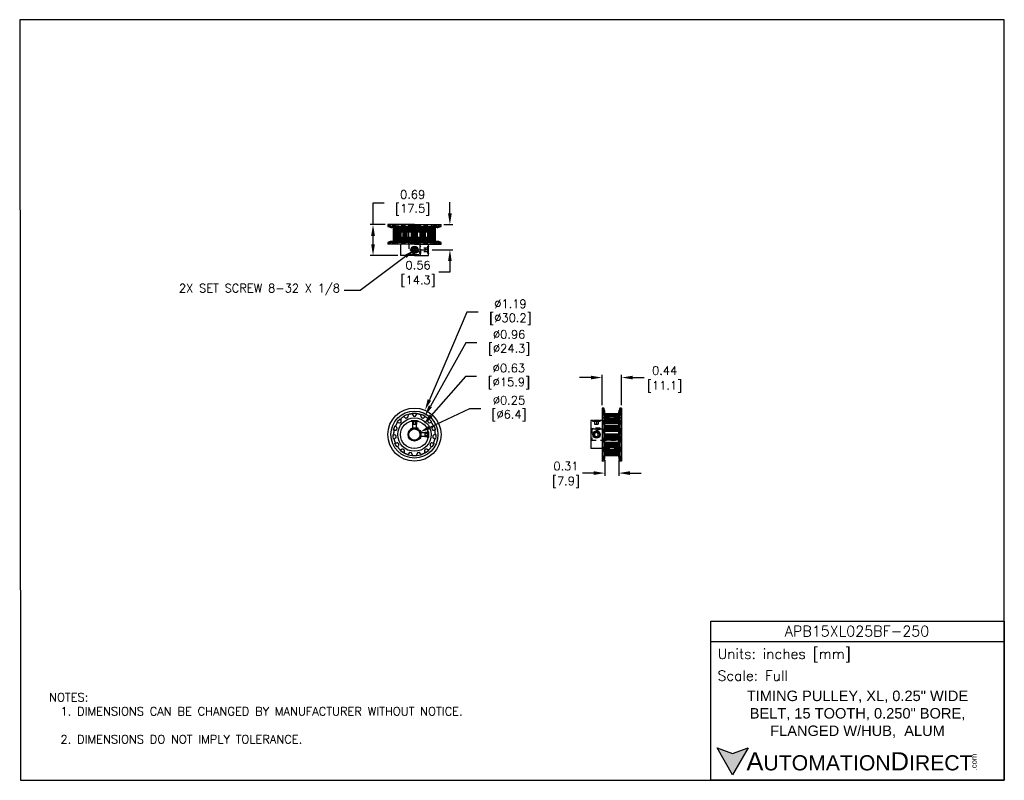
# Model space of a CAD drawing. Extents: x 909.4 to 931.4, y -8.5 to 8.5.
import ezdxf
from ezdxf import colors
from ezdxf.entities.mleader import LeaderData, LeaderLine
from ezdxf.math import Vec2, Vec3

# ---------------------------------------------------------------- set-up
doc = ezdxf.new("R2010")
doc.units = 0
doc.header["$LTSCALE"] = 4
doc.header["$MEASUREMENT"] = 0
doc.linetypes.add('CENTER2', pattern=[1.125, 0.75, -0.125, 0.125, -0.125])
doc.linetypes.add('HIDDEN2', pattern=[0.1875, 0.125, -0.0625])
doc.layers.get('0').update_dxf_attribs({"linetype": 'CONTINUOUS'})
doc.layers.get('DEFPOINTS').update_dxf_attribs({"linetype": 'CONTINUOUS'})
for name, color, linetype in [('CENTER', 40, 'CENTER2'), ('DIMENSIONS', 140, 'CONTINUOUS'), ('DIMENSIONS @ 1', 140, 'CONTINUOUS'), ('HIDDEN', 102, 'HIDDEN2'), ('TEXT', 140, 'CONTINUOUS')]:
    doc.layers.add(name, color=color, linetype=linetype)
doc.styles.add('\\M+2ABAC\\M+2A6A11', font='txt')
doc.styles.add('ROMANS', font='romans.shx')
doc.styles.get("Standard").update_dxf_attribs({"font": 'romans.shx'})
doc.dimstyles.get("Standard").update_dxf_attribs({"dimtxt": 0.1875, "dimasz": 0.25, "dimexe": 0.0625, "dimexo": 0.0625, "dimgap": 0.0625, "dimtad": 0, "dimtih": 1, "dimtoh": 1, "dimzin": 0, "dimdsep": 46, "dimtxsty": 'Standard', "dimcen": 0, "dimadec": 0, "dimazin": 0, "dimtfac": 1, "dimtofl": 0, "dimtmove": 0, "dimatfit": 3, "dimfxl": 0, "dimtolj": 1, "dimtzin": 0, "dimarcsym": 0})

# ---------------------------------------------------------------- blocks, each defined once
blk = doc.blocks.new('*D3')
at = {"layer": 'DEFPOINTS', "color": 0}
for p in [(922.859, 0.468), (922.421, -0.213), (922.859, -0.213)]:
    blk.add_point(p, dxfattribs=at)
at = {"layer": 'DIMENSIONS', "color": 0, "lineweight": -2}
for p, q in [((922.171, 0.468), (921.921, 0.468)), ((922.421, -0.151), (922.421, 0.53)), ((922.859, -0.151), (922.859, 0.53)), ((923.109, 0.468), (923.359, 0.468))]:
    blk.add_line(p, q, dxfattribs=at)
at = {"layer": 'DIMENSIONS', "color": 0}
for points in [[(922.171, 0.509), (922.171, 0.426), (922.421, 0.468)], [(923.109, 0.509), (923.109, 0.426), (922.859, 0.468)]]:
    blk.add_solid(points, dxfattribs=at)
at = {"layer": 'DIMENSIONS', "color": 0, "char_height": 0.1875, "attachment_point": 5}
for s, insert in [('\\A1;0.44', (923.819, 0.624)), ('\\A1;[11.1]', (923.819, 0.262))]:
    blk.add_mtext(s, dxfattribs=dict(at, insert=insert))
blk = doc.blocks.new('*D4')
at = {"layer": 'DEFPOINTS', "color": 0}
for p in [(922.485, -1.314), (922.795, -1.314), (922.485, -1.667)]:
    blk.add_point(p, dxfattribs=at)
at = {"layer": 'DIMENSIONS', "color": 0, "lineweight": -2}
for p, q in [((922.485, -1.376), (922.485, -1.73)), ((922.795, -1.376), (922.795, -1.73)), ((922.235, -1.667), (921.985, -1.667)), ((923.045, -1.667), (923.295, -1.667))]:
    blk.add_line(p, q, dxfattribs=at)
at = {"layer": 'DIMENSIONS', "color": 0}
for points in [[(922.235, -1.626), (922.235, -1.709), (922.485, -1.667)], [(923.045, -1.626), (923.045, -1.709), (922.795, -1.667)]]:
    blk.add_solid(points, dxfattribs=at)
at = {"layer": 'DIMENSIONS', "color": 0, "char_height": 0.1875, "attachment_point": 5}
for s, insert in [('\\A1;0.31', (921.615, -1.511)), ('\\A1;[7.9]', (921.615, -1.873))]:
    blk.add_mtext(s, dxfattribs=dict(at, insert=insert))
blk = doc.blocks.new('*D0')
at = {"layer": 'DEFPOINTS', "color": 0, "ltscale": 0.05}
for p in [(918.117, -0.861), (918.343, -0.754)]:
    blk.add_point(p, dxfattribs=at)
at = {"layer": 'DIMENSIONS', "color": 0, "lineweight": -2, "ltscale": 0.05}
for p, q in [((919.462, -0.228), (918.57, -0.648)), ((919.712, -0.228), (919.462, -0.228))]:
    blk.add_line(p, q, dxfattribs=at)
at = {"layer": 'DIMENSIONS', "color": 0, "ltscale": 0.05}
blk.add_solid([(918.552, -0.61), (918.587, -0.685), (918.343, -0.754)], dxfattribs=at)
at = {"layer": 'DIMENSIONS', "color": 0, "ltscale": 0.05, "insert": (920.278, -0.228), "char_height": 0.1875, "attachment_point": 5}
blk.add_mtext('\\A1; ∅0.25\\P [∅6.4]', dxfattribs=at)
blk = doc.blocks.new('*D6')
at = {"layer": 'DEFPOINTS', "color": 0, "ltscale": 0.05}
for p in [(918.436, -0.572), (918.024, -1.042)]:
    blk.add_point(p, dxfattribs=at)
at = {"layer": 'DIMENSIONS', "color": 0, "lineweight": -2, "ltscale": 0.05}
for p, q in [((919.369, 0.492), (918.601, -0.384)), ((919.619, 0.492), (919.369, 0.492))]:
    blk.add_line(p, q, dxfattribs=at)
at = {"layer": 'DIMENSIONS', "color": 0, "ltscale": 0.05}
blk.add_solid([(918.57, -0.357), (918.632, -0.412), (918.436, -0.572)], dxfattribs=at)
at = {"layer": 'DIMENSIONS', "color": 0, "ltscale": 0.05, "insert": (920.276, 0.492), "char_height": 0.1875, "attachment_point": 5}
blk.add_mtext('\\A1; ∅0.63\\P [∅15.9]', dxfattribs=at)
blk = doc.blocks.new('*D1')
at = {"layer": 'DEFPOINTS', "color": 0, "ltscale": 0.05}
for p in [(918.824, 3.885), (918.562, 3.322), (919.022, 3.322)]:
    blk.add_point(p, dxfattribs=at)
at = {"layer": 'DIMENSIONS', "color": 0, "lineweight": -2, "ltscale": 0.05}
for p, q in [((919.022, 4.135), (919.022, 4.385)), ((918.887, 3.885), (919.084, 3.885)), ((918.624, 3.322), (919.084, 3.322)), ((919.022, 3.072), (919.022, 2.822)), ((919.022, 2.822), (918.772, 2.822))]:
    blk.add_line(p, q, dxfattribs=at)
at = {"layer": 'DIMENSIONS', "color": 0, "ltscale": 0.05}
for points in [[(918.98, 4.135), (919.063, 4.135), (919.022, 3.885)], [(918.98, 3.072), (919.063, 3.072), (919.022, 3.322)]]:
    blk.add_solid(points, dxfattribs=at)
at = {"layer": 'DIMENSIONS', "color": 0, "ltscale": 0.05, "char_height": 0.1875, "attachment_point": 5}
for s, insert in [('\\A1;0.56', (918.312, 2.979)), ('\\A1;[14.3]', (918.312, 2.617))]:
    blk.add_mtext(s, dxfattribs=dict(at, insert=insert))
blk = doc.blocks.new('*D2')
at = {"layer": 'DEFPOINTS', "color": 0, "ltscale": 0.05}
for p in [(917.304, 3.885), (917.636, 3.885), (917.918, 3.197)]:
    blk.add_point(p, dxfattribs=at)
at = {"layer": 'DIMENSIONS', "color": 0, "lineweight": -2, "ltscale": 0.05}
for p, q in [((917.304, 3.885), (917.304, 4.372)), ((917.304, 4.372), (917.554, 4.372)), ((917.574, 3.885), (917.242, 3.885)), ((917.304, 3.447), (917.304, 3.635)), ((917.855, 3.197), (917.242, 3.197))]:
    blk.add_line(p, q, dxfattribs=at)
at = {"layer": 'DIMENSIONS', "color": 0, "ltscale": 0.05}
for points in [[(917.262, 3.635), (917.346, 3.635), (917.304, 3.885)], [(917.262, 3.447), (917.346, 3.447), (917.304, 3.197)]]:
    blk.add_solid(points, dxfattribs=at)
at = {"layer": 'DIMENSIONS', "color": 0, "ltscale": 0.05, "insert": (918.125, 4.372), "char_height": 0.1875, "attachment_point": 5}
blk.add_mtext('\\A1; 0.69\\P [17.5]', dxfattribs=at)
blk = doc.blocks.new('*D5')
at = {"layer": 'DEFPOINTS', "color": 0, "ltscale": 0.05}
for p in [(918.464, -0.261), (917.996, -1.353)]:
    blk.add_point(p, dxfattribs=at)
at = {"layer": 'DIMENSIONS', "color": 0, "lineweight": -2, "ltscale": 0.05}
for p, q in [((919.403, 1.928), (918.563, -0.032)), ((919.653, 1.928), (919.403, 1.928))]:
    blk.add_line(p, q, dxfattribs=at)
at = {"layer": 'DIMENSIONS', "color": 0, "ltscale": 0.05}
blk.add_solid([(918.525, -0.015), (918.601, -0.048), (918.464, -0.261)], dxfattribs=at)
at = {"layer": 'DIMENSIONS', "color": 0, "ltscale": 0.05, "insert": (920.31, 1.928), "char_height": 0.1875, "attachment_point": 5}
blk.add_mtext('\\A1; ∅1.19\\P [∅30.2]', dxfattribs=at)
blk = doc.blocks.new('*D7')
at = {"layer": 'DEFPOINTS', "color": 0, "ltscale": 0.05}
for p in [(918.463, -0.39), (917.997, -1.225)]:
    blk.add_point(p, dxfattribs=at)
at = {"layer": 'DIMENSIONS', "color": 0, "lineweight": -2, "ltscale": 0.05}
for p, q in [((919.376, 1.244), (918.585, -0.172)), ((919.626, 1.244), (919.376, 1.244))]:
    blk.add_line(p, q, dxfattribs=at)
at = {"layer": 'DIMENSIONS', "color": 0, "ltscale": 0.05}
blk.add_solid([(918.549, -0.151), (918.622, -0.192), (918.463, -0.39)], dxfattribs=at)
at = {"layer": 'DIMENSIONS', "color": 0, "ltscale": 0.05, "insert": (920.282, 1.244), "char_height": 0.1875, "attachment_point": 5}
blk.add_mtext('\\A1; ∅0.96\\P [∅24.3]', dxfattribs=at)

msp = doc.modelspace()

# ---------------------------------------------------------------- hatches: boundary and pattern name
at = {"layer": 'TEXT'}
msp.add_hatch(color=256, dxfattribs=at).paths.add_polyline_path([(925.688, -7.809), (925.339, -7.936), (924.99, -7.809), (925.339, -8.414)])

# ---------------------------------------------------------------- linework, layer by layer
for p, q in [((917.636, 3.885), (917.636, 3.845)), ((918.23, 3.885), (917.636, 3.885)), ((917.636, 3.845), (917.688, 3.827)), ((918.23, 3.845), (917.636, 3.845)), ((918.23, 3.827), (917.688, 3.827)), ((918.23, 3.821), (917.724, 3.821)), ((917.763, 3.821), (917.763, 3.511)), ((917.763, 3.511), (917.763, 3.821)), ((917.77, 3.511), (917.77, 3.821)), ((917.79, 3.511), (917.79, 3.821)), ((917.809, 3.821), (917.809, 3.511)), ((917.811, 3.511), (917.811, 3.821)), ((917.842, 3.511), (917.842, 3.821)), ((917.869, 3.511), (917.869, 3.821)), ((917.892, 3.511), (917.892, 3.821)), ((917.917, 3.511), (917.917, 3.821)), ((917.923, 3.821), (917.923, 3.511)), ((917.932, 3.511), (917.932, 3.821)), ((917.981, 3.511), (917.981, 3.821)), ((918.009, 3.511), (918.009, 3.821)), ((918.028, 3.511), (918.028, 3.821)), ((918.054, 3.511), (918.054, 3.821)), ((918.086, 3.511), (918.086, 3.821)), ((918.086, 3.511), (918.086, 3.821)), ((918.104, 3.511), (918.104, 3.821)), ((918.163, 3.511), (918.163, 3.821)), ((918.188, 3.511), (918.188, 3.821)), ((918.199, 3.511), (918.199, 3.821)), ((918.221, 3.511), (918.221, 3.821)), ((918.23, 3.885), (918.824, 3.885)), ((918.23, 3.845), (918.824, 3.845)), ((918.773, 3.827), (918.23, 3.827)), ((918.23, 3.827), (918.773, 3.827)), ((918.737, 3.821), (918.23, 3.821)), ((918.24, 3.511), (918.24, 3.821)), ((918.262, 3.511), (918.262, 3.821)), ((918.272, 3.511), (918.272, 3.821)), ((918.298, 3.511), (918.298, 3.821)), ((918.357, 3.511), (918.357, 3.821)), ((918.375, 3.511), (918.375, 3.821)), ((918.375, 3.511), (918.375, 3.821)), ((918.389, 3.511), (918.389, 3.821)), ((918.407, 3.511), (918.407, 3.821)), ((918.433, 3.511), (918.433, 3.821)), ((918.451, 3.511), (918.451, 3.821)), ((918.48, 3.511), (918.48, 3.821)), ((918.529, 3.511), (918.529, 3.821)), ((918.538, 3.511), (918.538, 3.821)), ((918.543, 3.511), (918.543, 3.821)), ((918.568, 3.511), (918.568, 3.821)), ((918.592, 3.511), (918.592, 3.821)), ((918.619, 3.511), (918.619, 3.821)), ((918.65, 3.511), (918.65, 3.821)), ((918.652, 3.511), (918.652, 3.821)), ((918.67, 3.511), (918.67, 3.821)), ((918.691, 3.511), (918.691, 3.821)), ((918.698, 3.511), (918.698, 3.821)), ((918.698, 3.511), (918.698, 3.821)), ((918.773, 3.827), (918.824, 3.845)), ((918.824, 3.845), (918.824, 3.885)), ((917.688, 3.505), (917.636, 3.487)), ((917.636, 3.487), (917.636, 3.447)), ((918.23, 3.487), (917.636, 3.487)), ((918.23, 3.447), (917.636, 3.447)), ((918.23, 3.505), (917.688, 3.505)), ((918.23, 3.511), (917.724, 3.511)), ((917.918, 3.447), (917.918, 3.197)), ((918.165, 3.322), (918.148, 3.322)), ((918.148, 3.322), (918.165, 3.322)), ((918.23, 3.37), (918.189, 3.346)), ((918.189, 3.346), (918.189, 3.299)), ((918.737, 3.511), (918.23, 3.511)), ((918.773, 3.505), (918.23, 3.505)), ((918.23, 3.505), (918.773, 3.505)), ((918.23, 3.487), (918.824, 3.487)), ((918.23, 3.447), (918.824, 3.447)), ((918.271, 3.346), (918.23, 3.37)), ((918.271, 3.299), (918.271, 3.346)), ((918.543, 3.388), (918.54, 3.391)), ((918.543, 3.404), (918.543, 3.447)), ((918.543, 3.257), (918.543, 3.388)), ((918.824, 3.487), (918.773, 3.505)), ((918.824, 3.447), (918.824, 3.487)), ((918.23, 3.197), (917.918, 3.197)), ((918.189, 3.299), (918.23, 3.275)), ((918.23, 3.275), (918.271, 3.299)), ((918.23, 3.197), (918.543, 3.197)), ((918.54, 3.253), (918.543, 3.257)), ((918.543, 3.197), (918.543, 3.24)), ((922.421, -0.213), (922.421, -1.401)), ((922.461, -0.213), (922.421, -0.213)), ((922.461, -0.213), (922.461, -1.401)), ((922.479, -0.265), (922.461, -0.213)), ((922.819, -0.213), (922.801, -0.265)), ((922.819, -0.213), (922.819, -1.401)), ((922.859, -0.213), (922.819, -0.213)), ((922.859, -0.213), (922.859, -1.401)), ((922.479, -1.35), (922.479, -0.265)), ((922.479, -0.265), (922.479, -1.35)), ((922.485, -1.314), (922.485, -0.301)), ((922.795, -0.344), (922.485, -0.344)), ((922.485, -0.345), (922.795, -0.345)), ((922.485, -0.357), (922.795, -0.357)), ((922.485, -0.38), (922.795, -0.38)), ((922.485, -0.405), (922.795, -0.405)), ((922.795, -0.408), (922.485, -0.408)), ((922.485, -0.412), (922.795, -0.412)), ((922.795, -1.314), (922.795, -0.301)), ((922.801, -1.35), (922.801, -0.265)), ((922.801, -0.265), (922.801, -1.35)), ((918.165, -0.495), (918.156, -0.504)), ((918.165, -0.495), (918.296, -0.495)), ((918.296, -0.495), (918.305, -0.504)), ((922.171, -0.495), (922.171, -1.12)), ((922.214, -0.495), (922.171, -0.495)), ((922.231, -0.495), (922.227, -0.498)), ((922.362, -0.495), (922.231, -0.495)), ((922.365, -0.498), (922.362, -0.495)), ((922.421, -0.495), (922.378, -0.495)), ((922.485, -0.448), (922.795, -0.448)), ((922.485, -0.476), (922.795, -0.476)), ((922.485, -0.499), (922.795, -0.499)), ((922.485, -0.524), (922.795, -0.524)), ((922.795, -0.537), (922.485, -0.537)), ((922.485, -0.548), (922.795, -0.548)), ((922.485, -0.6), (922.795, -0.6)), ((922.485, -0.6), (922.795, -0.6)), ((922.485, -0.629), (922.795, -0.629)), ((922.485, -0.629), (922.795, -0.629)), ((922.485, -0.646), (922.795, -0.646)), ((922.485, -0.646), (922.795, -0.646)), ((918.543, -0.742), (918.534, -0.733)), ((918.543, -0.873), (918.534, -0.882)), ((918.543, -0.742), (918.543, -0.873)), ((922.296, -0.76), (922.255, -0.784)), ((922.255, -0.784), (922.255, -0.831)), ((922.255, -0.831), (922.296, -0.855)), ((922.337, -0.784), (922.296, -0.76)), ((922.296, -0.855), (922.337, -0.831)), ((922.337, -0.831), (922.337, -0.784)), ((922.485, -0.671), (922.795, -0.671)), ((922.485, -0.671), (922.795, -0.671)), ((922.485, -0.689), (922.795, -0.689)), ((922.485, -0.689), (922.795, -0.689)), ((922.485, -0.706), (922.795, -0.706)), ((922.485, -0.706), (922.795, -0.706)), ((922.485, -0.709), (922.795, -0.709)), ((922.485, -0.709), (922.795, -0.709)), ((922.485, -0.728), (922.795, -0.728)), ((922.485, -0.728), (922.795, -0.728)), ((922.485, -0.789), (922.795, -0.789)), ((922.485, -0.789), (922.795, -0.789)), ((922.485, -0.812), (922.795, -0.812)), ((922.485, -0.821), (922.795, -0.821)), ((922.485, -0.841), (922.795, -0.841)), ((922.485, -0.86), (922.795, -0.86)), ((922.485, -0.883), (922.795, -0.883)), ((922.485, -0.896), (922.795, -0.896)), ((922.485, -0.923), (922.795, -0.923)), ((922.485, -0.98), (922.795, -0.98)), ((922.485, -0.996), (922.795, -0.996)), ((922.485, -1.005), (922.795, -1.005)), ((922.485, -1.022), (922.795, -1.022)), ((922.485, -1.048), (922.795, -1.048)), ((922.485, -1.068), (922.795, -1.068)), ((922.485, -1.097), (922.795, -1.097)), ((922.421, -1.12), (922.171, -1.12)), ((922.485, -1.142), (922.795, -1.142)), ((922.485, -1.149), (922.795, -1.149)), ((922.485, -1.171), (922.795, -1.171)), ((922.485, -1.195), (922.795, -1.195)), ((922.485, -1.221), (922.795, -1.221)), ((922.485, -1.246), (922.795, -1.246)), ((922.485, -1.247), (922.795, -1.247)), ((922.485, -1.255), (922.795, -1.255)), ((922.485, -1.274), (922.795, -1.274)), ((922.485, -1.274), (922.795, -1.274)), ((922.485, -1.275), (922.795, -1.275)), ((922.461, -1.401), (922.421, -1.401)), ((922.479, -1.35), (922.461, -1.401)), ((922.819, -1.401), (922.801, -1.35)), ((922.859, -1.401), (922.819, -1.401))]:
    msp.add_line(p, q)
at = {"ltscale": 0.05}
for centre, radius in [((918.23, 3.322), 0.082), ((918.23, 3.322), 0.0655), ((918.23, -0.807), 0.594), ((918.23, -0.807), 0.525), ((918.23, -0.807), 0.374), ((918.23, -0.807), 0.312), ((918.23, -0.807), 0.144), ((918.23, -0.807), 0.125), ((922.296, -0.807), 0.082), ((922.296, -0.807), 0.0655)]:
    msp.add_circle(centre, radius, dxfattribs=at)
for centre, start, end in [((917.724, 3.931), 250.821, 270), ((918.737, 3.931), 270, 289.179), ((917.724, 3.401), 90, 109.179), ((918.737, 3.401), 70.821, 90), ((922.375, -0.301), 0, 19.179), ((922.905, -0.301), 160.821, 180), ((922.375, -1.314), 340.821, 0), ((922.905, -1.314), 180, 199.179)]:
    msp.add_arc(centre, 0.11, start, end)
for points, knots in [([(918.543, 3.404), (918.543, 3.404), (918.543, 3.404), (918.543, 3.404), (918.542, 3.403), (918.542, 3.401), (918.541, 3.397), (918.54, 3.391), (918.537, 3.381), (918.535, 3.368), (918.533, 3.354), (918.532, 3.338), (918.532, 3.322), (918.532, 3.306), (918.533, 3.291), (918.535, 3.277), (918.537, 3.264), (918.54, 3.254), (918.541, 3.247), (918.542, 3.244), (918.543, 3.242), (918.543, 3.24), (918.543, 3.24), (918.543, 3.24)], [0, 0, 0, 0, 0.020517, 0.041035, 0.061552, 0.092612, 0.123673, 0.18656, 0.25011, 0.31369, 0.37661, 0.438632, 0.500006, 0.56138, 0.623402, 0.686322, 0.749903, 0.813452, 0.87634, 0.9074, 0.938461, 0.96923, 1, 1, 1, 1]), ([(922.214, -0.495), (922.214, -0.495), (922.214, -0.495), (922.215, -0.495), (922.216, -0.495), (922.217, -0.496), (922.22, -0.496), (922.226, -0.498), (922.235, -0.5), (922.247, -0.502), (922.26, -0.504), (922.274, -0.505), (922.289, -0.506), (922.304, -0.506), (922.319, -0.505), (922.333, -0.504), (922.346, -0.502), (922.357, -0.5), (922.366, -0.498), (922.372, -0.496), (922.375, -0.496), (922.377, -0.495), (922.378, -0.495), (922.378, -0.495), (922.378, -0.495)], [0, 0, 0, 0, 0.0193029, 0.0386058, 0.0579087, 0.0871035, 0.1162983, 0.1753727, 0.2350832, 0.2949759, 0.3545179, 0.4132001, 0.4711644, 0.5288455, 0.5868095, 0.6454919, 0.7050351, 0.7649278, 0.8246384, 0.8837129, 0.9129079, 0.9421027, 0.9710514, 1, 1, 1, 1])]:
    msp.add_open_spline(points, degree=3, knots=knots)
at = {"layer": 'CENTER', "ltscale": 0.05}
for p, q in [((918.123, 3.322), (918.562, 3.322)), ((918.23, 3.215), (918.23, 3.429))]:
    msp.add_line(p, q, dxfattribs=at)
at = {"layer": 'DEFPOINTS'}
msp.add_lwpolyline([(909.425, -8.534), (931.409, -8.534), (931.409, 8.466), (909.409, 8.466)], close=True, dxfattribs=at)
at = {"layer": 'HIDDEN', "ltscale": 0.05}
for p, q in [((917.636, 3.885), (917.705, 3.861)), ((918.23, 3.861), (917.705, 3.861)), ((917.777, 3.511), (917.777, 3.821)), ((917.777, 3.821), (917.777, 3.511)), ((917.779, 3.511), (917.779, 3.821)), ((917.788, 3.511), (917.788, 3.821)), ((917.796, 3.511), (917.796, 3.821)), ((917.803, 3.511), (917.803, 3.821)), ((917.81, 3.511), (917.81, 3.821)), ((917.815, 3.511), (917.815, 3.821)), ((917.816, 3.511), (917.816, 3.821)), ((917.819, 3.511), (917.819, 3.821)), ((917.82, 3.511), (917.82, 3.821)), ((917.821, 3.511), (917.821, 3.821)), ((917.821, 3.511), (917.821, 3.821)), ((917.835, 3.511), (917.835, 3.821)), ((917.835, 3.511), (917.835, 3.821)), ((917.841, 3.511), (917.841, 3.821)), ((917.842, 3.511), (917.842, 3.821)), ((917.845, 3.511), (917.845, 3.821)), ((917.856, 3.885), (917.856, 3.861)), ((917.858, 3.821), (917.858, 3.511)), ((917.863, 3.511), (917.863, 3.821)), ((917.863, 3.511), (917.863, 3.821)), ((917.868, 3.511), (917.868, 3.821)), ((917.877, 3.511), (917.877, 3.821)), ((917.878, 3.511), (917.878, 3.821)), ((917.881, 3.511), (917.881, 3.821)), ((917.904, 3.511), (917.904, 3.821)), ((917.925, 3.511), (917.925, 3.821)), ((917.93, 3.511), (917.93, 3.821)), ((917.932, 3.511), (917.932, 3.821)), ((917.935, 3.511), (917.935, 3.821)), ((917.936, 3.511), (917.936, 3.821)), ((917.954, 3.511), (917.954, 3.821)), ((917.98, 3.511), (917.98, 3.821)), ((917.996, 3.511), (917.996, 3.821)), ((918, 3.511), (918, 3.821)), ((918, 3.821), (918, 3.511)), ((918.005, 3.511), (918.005, 3.821)), ((918.006, 3.511), (918.006, 3.821)), ((918.013, 3.511), (918.013, 3.821)), ((918.068, 3.511), (918.068, 3.821)), ((918.087, 3.885), (918.105, 3.867)), ((918.096, 3.511), (918.096, 3.821)), ((918.355, 3.867), (918.105, 3.867)), ((918.105, 3.447), (918.105, 3.867)), ((918.111, 3.511), (918.111, 3.821)), ((918.135, 3.511), (918.135, 3.821)), ((918.154, 3.511), (918.154, 3.821)), ((918.173, 3.511), (918.173, 3.821)), ((918.178, 3.511), (918.178, 3.821)), ((918.2, 3.511), (918.2, 3.821)), ((918.23, 3.861), (918.755, 3.861)), ((918.261, 3.511), (918.261, 3.821)), ((918.283, 3.511), (918.283, 3.821)), ((918.288, 3.511), (918.288, 3.821)), ((918.307, 3.511), (918.307, 3.821)), ((918.326, 3.511), (918.326, 3.821)), ((918.35, 3.511), (918.35, 3.821)), ((918.374, 3.885), (918.355, 3.867)), ((918.355, 3.447), (918.355, 3.867)), ((918.365, 3.511), (918.365, 3.821)), ((918.392, 3.511), (918.392, 3.821)), ((918.448, 3.511), (918.448, 3.821)), ((918.455, 3.821), (918.455, 3.511)), ((918.456, 3.511), (918.456, 3.821)), ((918.46, 3.511), (918.46, 3.821)), ((918.461, 3.511), (918.461, 3.821)), ((918.465, 3.511), (918.465, 3.821)), ((918.481, 3.511), (918.481, 3.821)), ((918.506, 3.511), (918.506, 3.821)), ((918.524, 3.821), (918.524, 3.511)), ((918.526, 3.511), (918.526, 3.821)), ((918.528, 3.511), (918.528, 3.821)), ((918.53, 3.511), (918.53, 3.821)), ((918.536, 3.511), (918.536, 3.821)), ((918.557, 3.511), (918.557, 3.821)), ((918.58, 3.821), (918.58, 3.511)), ((918.583, 3.511), (918.583, 3.821)), ((918.584, 3.511), (918.584, 3.821)), ((918.592, 3.511), (918.592, 3.821)), ((918.597, 3.511), (918.597, 3.821)), ((918.598, 3.511), (918.598, 3.821)), ((918.603, 3.511), (918.603, 3.821)), ((918.604, 3.885), (918.604, 3.861)), ((918.615, 3.511), (918.615, 3.821)), ((918.619, 3.821), (918.619, 3.511)), ((918.62, 3.511), (918.62, 3.821)), ((918.626, 3.511), (918.626, 3.821)), ((918.626, 3.511), (918.626, 3.821)), ((918.639, 3.821), (918.639, 3.511)), ((918.64, 3.511), (918.64, 3.821)), ((918.64, 3.511), (918.64, 3.821)), ((918.642, 3.511), (918.642, 3.821)), ((918.644, 3.511), (918.644, 3.821)), ((918.646, 3.511), (918.646, 3.821)), ((918.651, 3.511), (918.651, 3.821)), ((918.658, 3.511), (918.658, 3.821)), ((918.665, 3.511), (918.665, 3.821)), ((918.673, 3.511), (918.673, 3.821)), ((918.681, 3.511), (918.681, 3.821)), ((918.683, 3.511), (918.683, 3.821)), ((918.684, 3.511), (918.684, 3.821)), ((918.755, 3.861), (918.824, 3.885)), ((917.705, 3.471), (917.636, 3.447)), ((918.23, 3.471), (917.705, 3.471)), ((917.856, 3.447), (917.856, 3.471)), ((918.105, 3.447), (918.105, 3.216)), ((918.23, 3.471), (918.755, 3.471)), ((918.355, 3.404), (918.355, 3.447)), ((918.355, 3.404), (918.372, 3.404)), ((918.372, 3.404), (918.355, 3.388)), ((918.355, 3.322), (918.355, 3.388)), ((918.372, 3.322), (918.355, 3.322)), ((918.355, 3.322), (918.355, 3.257)), ((918.372, 3.24), (918.372, 3.404)), ((918.543, 3.363), (918.372, 3.363)), ((918.461, 3.363), (918.461, 3.281)), ((918.543, 3.322), (918.461, 3.322)), ((918.526, 3.404), (918.543, 3.404)), ((918.526, 3.322), (918.526, 3.404)), ((918.54, 3.391), (918.526, 3.404)), ((918.526, 3.24), (918.526, 3.322)), ((918.604, 3.447), (918.604, 3.471)), ((918.824, 3.447), (918.755, 3.471)), ((918.105, 3.216), (918.087, 3.197)), ((918.23, 3.216), (918.105, 3.216)), ((918.23, 3.216), (918.355, 3.216)), ((918.355, 3.257), (918.372, 3.24)), ((918.355, 3.24), (918.372, 3.24)), ((918.355, 3.216), (918.355, 3.24)), ((918.374, 3.197), (918.355, 3.216)), ((918.543, 3.281), (918.372, 3.281)), ((918.526, 3.24), (918.54, 3.253)), ((918.526, 3.24), (918.543, 3.24)), ((922.421, -0.213), (922.445, -0.282)), ((922.835, -0.282), (922.859, -0.213)), ((918.009, -0.414), (918.028, -0.431)), ((918.054, -0.434), (918.071, -0.427)), ((918.086, -0.405), (918.086, -0.38)), ((918.188, -0.358), (918.199, -0.381)), ((918.221, -0.395), (918.24, -0.395)), ((918.262, -0.381), (918.272, -0.358)), ((918.375, -0.38), (918.375, -0.405)), ((918.389, -0.427), (918.407, -0.434)), ((918.433, -0.431), (918.451, -0.414)), ((922.445, -0.433), (922.421, -0.433)), ((922.445, -0.282), (922.445, -1.332)), ((922.485, -0.358), (922.795, -0.358)), ((922.485, -0.38), (922.795, -0.38)), ((922.485, -0.381), (922.795, -0.381)), ((922.485, -0.395), (922.795, -0.395)), ((922.485, -0.414), (922.795, -0.414)), ((922.485, -0.427), (922.795, -0.427)), ((922.485, -0.431), (922.795, -0.431)), ((922.485, -0.434), (922.795, -0.434)), ((922.485, -0.437), (922.795, -0.437)), ((922.835, -0.282), (922.835, -1.332)), ((922.859, -0.433), (922.835, -0.433)), ((917.835, -0.646), (917.816, -0.629)), ((917.869, -0.538), (917.892, -0.545)), ((917.917, -0.539), (917.93, -0.524)), ((917.935, -0.499), (917.925, -0.476)), ((918.156, -0.504), (918.148, -0.511)), ((918.148, -0.506), (918.148, -0.511)), ((918.23, -0.511), (918.148, -0.511)), ((918.183, -0.495), (918.183, -0.577)), ((918.183, -0.577), (918.278, -0.577)), ((918.186, -0.577), (918.186, -0.663)), ((918.207, -0.495), (918.207, -0.577)), ((918.23, -0.511), (918.23, -0.495)), ((918.312, -0.511), (918.23, -0.511)), ((918.254, -0.495), (918.254, -0.577)), ((918.274, -0.663), (918.274, -0.577)), ((918.278, -0.495), (918.278, -0.577)), ((918.305, -0.504), (918.312, -0.511)), ((918.312, -0.511), (918.312, -0.506)), ((918.536, -0.476), (918.526, -0.499)), ((918.53, -0.524), (918.543, -0.539)), ((918.568, -0.545), (918.592, -0.538)), ((918.644, -0.629), (918.626, -0.646)), ((922.214, -0.511), (922.214, -0.495)), ((922.227, -0.498), (922.214, -0.511)), ((922.296, -0.511), (922.214, -0.511)), ((922.255, -0.495), (922.255, -0.577)), ((922.255, -0.577), (922.337, -0.577)), ((922.296, -0.495), (922.296, -0.577)), ((922.296, -0.506), (922.296, -0.511)), ((922.378, -0.511), (922.296, -0.511)), ((922.337, -0.495), (922.337, -0.577)), ((922.378, -0.511), (922.365, -0.498)), ((922.378, -0.511), (922.378, -0.495)), ((922.485, -0.538), (922.795, -0.538)), ((922.485, -0.539), (922.795, -0.539)), ((922.485, -0.545), (922.795, -0.545)), ((922.485, -0.546), (922.795, -0.546)), ((917.803, -0.821), (917.779, -0.812)), ((917.79, -0.709), (917.815, -0.706)), ((917.821, -0.86), (917.819, -0.841)), ((917.835, -0.689), (917.841, -0.671)), ((918.312, -0.666), (918.148, -0.666)), ((918.148, -0.666), (918.165, -0.682)), ((918.148, -0.666), (918.148, -0.713)), ((918.165, -0.682), (918.296, -0.682)), ((918.23, -0.682), (918.23, -0.664)), ((918.23, -0.682), (918.23, -0.666)), ((918.312, -0.666), (918.296, -0.682)), ((918.312, -0.713), (918.312, -0.666)), ((918.372, -0.725), (918.325, -0.725)), ((918.372, -0.725), (918.355, -0.742)), ((918.355, -0.742), (918.355, -0.873)), ((918.372, -0.889), (918.355, -0.873)), ((918.372, -0.889), (918.372, -0.725)), ((918.374, -0.763), (918.461, -0.763)), ((918.461, -0.851), (918.374, -0.851)), ((918.461, -0.76), (918.461, -0.855)), ((918.543, -0.76), (918.461, -0.76)), ((918.543, -0.784), (918.461, -0.784)), ((918.543, -0.831), (918.461, -0.831)), ((918.543, -0.855), (918.461, -0.855)), ((918.526, -0.807), (918.526, -0.725)), ((918.534, -0.733), (918.526, -0.725)), ((918.532, -0.725), (918.526, -0.725)), ((918.526, -0.807), (918.543, -0.807)), ((918.526, -0.889), (918.526, -0.807)), ((918.62, -0.671), (918.626, -0.689)), ((918.642, -0.841), (918.64, -0.86)), ((918.646, -0.706), (918.67, -0.709)), ((918.681, -0.812), (918.658, -0.821)), ((922.19, -0.682), (922.171, -0.664)), ((922.19, -0.682), (922.19, -0.932)), ((922.19, -0.682), (922.214, -0.682)), ((922.378, -0.666), (922.214, -0.666)), ((922.214, -0.682), (922.214, -0.666)), ((922.214, -0.666), (922.231, -0.682)), ((922.231, -0.682), (922.296, -0.682)), ((922.296, -0.666), (922.296, -0.682)), ((922.362, -0.682), (922.296, -0.682)), ((922.362, -0.682), (922.378, -0.666)), ((922.378, -0.682), (922.378, -0.666)), ((922.378, -0.682), (922.421, -0.682)), ((922.84, -0.682), (922.421, -0.682)), ((922.859, -0.664), (922.84, -0.682)), ((922.84, -0.807), (922.84, -0.682)), ((922.84, -0.932), (922.84, -0.807)), ((917.788, -0.896), (917.81, -0.883)), ((917.845, -0.993), (917.82, -0.995)), ((917.863, -1.068), (917.877, -1.048)), ((917.878, -1.022), (917.868, -1.005)), ((918.325, -0.889), (918.372, -0.889)), ((918.534, -0.882), (918.526, -0.889)), ((918.526, -0.889), (918.532, -0.889)), ((918.592, -1.005), (918.583, -1.022)), ((918.584, -1.048), (918.598, -1.068)), ((918.64, -0.995), (918.615, -0.993)), ((918.651, -0.883), (918.673, -0.896)), ((922.19, -0.932), (922.171, -0.951)), ((922.19, -0.932), (922.421, -0.932)), ((922.421, -0.932), (922.84, -0.932)), ((922.795, -0.993), (922.485, -0.993)), ((922.84, -0.932), (922.859, -0.951)), ((917.954, -1.134), (917.932, -1.146)), ((917.996, -1.147), (917.98, -1.135)), ((918, -1.195), (918.005, -1.171)), ((918.111, -1.218), (918.096, -1.238)), ((918.154, -1.213), (918.135, -1.209)), ((918.178, -1.255), (918.173, -1.231)), ((918.288, -1.231), (918.283, -1.255)), ((918.326, -1.209), (918.307, -1.213)), ((918.365, -1.238), (918.35, -1.218)), ((918.456, -1.171), (918.46, -1.195)), ((918.481, -1.135), (918.465, -1.147)), ((918.528, -1.146), (918.506, -1.134)), ((922.421, -1.181), (922.445, -1.181)), ((922.795, -1.131), (922.485, -1.131)), ((922.485, -1.134), (922.795, -1.134)), ((922.485, -1.135), (922.795, -1.135)), ((922.485, -1.146), (922.795, -1.146)), ((922.485, -1.147), (922.795, -1.147)), ((922.485, -1.149), (922.795, -1.149)), ((922.795, -1.208), (922.485, -1.208)), ((922.485, -1.209), (922.795, -1.209)), ((922.485, -1.213), (922.795, -1.213)), ((922.485, -1.218), (922.795, -1.218)), ((922.485, -1.231), (922.795, -1.231)), ((922.485, -1.238), (922.795, -1.238)), ((922.835, -1.181), (922.859, -1.181)), ((922.421, -1.401), (922.445, -1.332)), ((922.835, -1.332), (922.859, -1.401))]:
    msp.add_line(p, q, dxfattribs=at)
at = {"layer": 'HIDDEN', "lineweight": -2, "ltscale": 0.05}
for p, q in [((918.183, -0.495), (918.183, -0.577)), ((918.207, -0.495), (918.207, -0.577)), ((918.254, -0.495), (918.254, -0.577)), ((918.278, -0.495), (918.278, -0.577))]:
    msp.add_line(p, q, dxfattribs=at)
at = {"layer": 'HIDDEN', "ltscale": 0.05}
msp.add_circle((918.23, -0.807), 0.478, dxfattribs=at)
for centre, radius, start, end in [((918.23, -0.807), 0.467, 122.2693, 129.7307), ((917.994, -0.432), 0.024, 49, 122.2693), ((918.044, -0.413), 0.024, 229, 294), ((918.062, -0.405), 0.024, 294, 359), ((918.11, -0.38), 0.024, 105.7307, 179), ((918.23, -0.807), 0.468, 98.2693, 105.7307), ((918.167, -0.368), 0.024, 25, 98.2693), ((918.221, -0.371), 0.024, 205, 270), ((918.24, -0.371), 0.024, 270, 335), ((918.294, -0.368), 0.024, 81.7307, 155), ((918.23, -0.807), 0.468, 74.2693, 81.7307), ((918.351, -0.38), 0.024, 1, 74.2693), ((918.399, -0.405), 0.024, 181, 246), ((918.417, -0.413), 0.024, 246, 311), ((918.467, -0.432), 0.024, 57.7307, 131), ((918.23, -0.807), 0.467, 50.2693, 57.7307), ((917.833, -0.611), 0.024, 153.7307, 227), ((918.23, -0.807), 0.467, 146.2693, 153.7307), ((917.818, -0.663), 0.024, 342, 47), ((917.862, -0.561), 0.024, 73, 146.2693), ((917.899, -0.522), 0.024, 253, 318), ((917.947, -0.466), 0.024, 129.7307, 203), ((917.912, -0.508), 0.024, 318, 23), ((918.548, -0.508), 0.024, 157, 222), ((918.514, -0.466), 0.024, 337, 50.2693), ((918.561, -0.522), 0.024, 222, 287), ((918.599, -0.561), 0.024, 33.7307, 107), ((918.23, -0.807), 0.468, 26.2693, 33.7307), ((918.643, -0.663), 0.024, 133, 198), ((918.628, -0.611), 0.024, 313, 26.2693), ((918.23, -0.807), 0.467, 170.2693, 177.7307), ((917.787, -0.79), 0.024, 177.7307, 251), ((917.793, -0.732), 0.024, 97, 170.2693), ((917.795, -0.843), 0.024, 6, 71), ((917.797, -0.863), 0.024, 301, 6), ((917.812, -0.682), 0.024, 277, 342), ((918.649, -0.682), 0.024, 198, 263), ((918.663, -0.863), 0.024, 174, 239), ((918.665, -0.843), 0.024, 109, 174), ((918.667, -0.732), 0.024, 9.7307, 83), ((918.674, -0.79), 0.024, 289, 2.2693), ((918.23, -0.807), 0.467, 2.2693, 9.7307), ((917.801, -0.917), 0.024, 121, 194.2693), ((918.23, -0.807), 0.468, 194.2693, 201.7307), ((917.818, -0.972), 0.024, 201.7307, 275), ((917.848, -1.017), 0.024, 30, 95), ((917.882, -1.082), 0.024, 145, 218.2693), ((918.23, -0.807), 0.468, 218.2693, 225.7307), ((917.857, -1.034), 0.024, 325, 30), ((918.23, -0.807), 0.468, 314.2693, 321.7307), ((918.604, -1.034), 0.024, 150, 215), ((918.613, -1.017), 0.024, 85, 150), ((918.579, -1.082), 0.024, 321.7307, 35), ((918.642, -0.972), 0.024, 265, 338.2693), ((918.23, -0.807), 0.468, 338.2693, 345.7307), ((918.66, -0.917), 0.024, 345.7307, 59), ((917.921, -1.125), 0.024, 225.7307, 299), ((917.966, -1.155), 0.024, 54, 119), ((917.982, -1.166), 0.024, 349, 54), ((918.024, -1.2), 0.024, 169, 242.2693), ((918.23, -0.807), 0.468, 242.2693, 249.7307), ((918.077, -1.223), 0.024, 249.7307, 323), ((918.13, -1.232), 0.024, 78, 143), ((918.149, -1.236), 0.024, 13, 78), ((918.202, -1.25), 0.024, 193, 266.2693), ((918.23, -0.807), 0.467, 266.2693, 273.7307), ((918.259, -1.25), 0.024, 273.7307, 347), ((918.312, -1.236), 0.024, 102, 167), ((918.331, -1.232), 0.024, 37, 102), ((918.384, -1.223), 0.024, 217, 290.2693), ((918.23, -0.807), 0.468, 290.2693, 297.7307), ((918.437, -1.2), 0.024, 297.7307, 11), ((918.479, -1.166), 0.024, 126, 191), ((918.495, -1.155), 0.024, 61, 126), ((918.54, -1.125), 0.024, 241, 314.2693)]:
    msp.add_arc(centre, radius, start, end, dxfattribs=at)
for points, knots in [([(918.355, 3.24), (918.355, 3.24), (918.355, 3.24), (918.355, 3.241), (918.355, 3.242), (918.354, 3.243), (918.352, 3.246), (918.348, 3.252), (918.342, 3.261), (918.336, 3.274), (918.331, 3.287), (918.327, 3.301), (918.325, 3.315), (918.325, 3.329), (918.327, 3.343), (918.331, 3.357), (918.336, 3.371), (918.342, 3.383), (918.348, 3.393), (918.352, 3.398), (918.354, 3.402), (918.355, 3.403), (918.355, 3.404), (918.355, 3.404), (918.355, 3.404)], [0, 0, 0, 0, 0.018, 0.036, 0.054, 0.08203, 0.11006, 0.169951, 0.234317, 0.301255, 0.36541, 0.423025, 0.47503, 0.524985, 0.57699, 0.634606, 0.698761, 0.765699, 0.830064, 0.889954, 0.917983, 0.946012, 0.973006, 1, 1, 1, 1]), ([(922.378, -0.682), (922.378, -0.682), (922.378, -0.682), (922.378, -0.683), (922.377, -0.683), (922.376, -0.684), (922.373, -0.686), (922.368, -0.689), (922.359, -0.694), (922.348, -0.7), (922.336, -0.705), (922.322, -0.71), (922.309, -0.712), (922.296, -0.713), (922.283, -0.712), (922.27, -0.71), (922.257, -0.705), (922.244, -0.7), (922.233, -0.694), (922.224, -0.689), (922.219, -0.686), (922.217, -0.684), (922.215, -0.683), (922.214, -0.682), (922.214, -0.682), (922.214, -0.682)], [0, 0, 0, 0, 0.016984, 0.033968, 0.050952, 0.077302, 0.103653, 0.159608, 0.21967, 0.282678, 0.344636, 0.401431, 0.45241, 0.500005, 0.547601, 0.598579, 0.655374, 0.717335, 0.780343, 0.840404, 0.89636, 0.922711, 0.949061, 0.974531, 1, 1, 1, 1]), ([(922.372, -0.687), (922.372, -0.686), (922.374, -0.685), (922.375, -0.684), (922.377, -0.683), (922.378, -0.683), (922.378, -0.682), (922.378, -0.682), (922.378, -0.682)], [0, 0, 0, 0, 0.157192, 0.314383, 0.52191, 0.729433, 0.864717, 1, 1, 1, 1])]:
    msp.add_open_spline(points, degree=3, knots=knots, dxfattribs=at)
at = {"layer": 'TEXT'}
msp.add_line((924.85, -5.43), (931.409, -5.43), dxfattribs=at)
for points in [[(924.85, -8.534), (924.85, -4.978), (931.409, -4.978), (931.409, -8.534)], [(925.688, -7.809), (925.339, -8.414), (924.99, -7.809), (925.339, -7.936)]]:
    msp.add_lwpolyline(points, close=True, dxfattribs=at)

# ---------------------------------------------------------------- texts
for s, insert, char_height, width, attachment_point, style in [('APB15XL025BF-250', (928.119, -5.2), 0.23384, 4.4017, 5, 'ROMANS'), (' Units: inches [mm]', (924.85, -5.744), 0.22608, 6.55966, 4, 'ROMANS'), (' Scale: Full', (924.85, -6.196), 0.22608, 6.55966, 4, 'ROMANS'), ('{\\fArial|b0|i0|c0|p34;     \\H1.2x;A\\H0.8333x;UTOMATION\\H1.2x;D\\H0.8333x;IRECT}', (924.99, -8.111), 0.33912, 5.7446, 4, '\\M+2ABAC\\M+2A6A11')]:
    msp.add_mtext(s, dxfattribs=dict(at, insert=insert, char_height=char_height, width=width, attachment_point=attachment_point, style=style))
at = {"layer": 'TEXT', "insert": (910.065, -6.585), "char_height": 0.1875, "attachment_point": 1}
msp.add_mtext_dynamic_manual_height_columns('NOTES:\\P  1. DIMENSIONS CAN BE CHANGED BY MANUFACTURER WITHOUT NOTICE.\\P  \\P  2. DIMENSIONS DO NOT IMPLY TOLERANCE.', width=11.45245, gutter_width=17.5, heights=[0], dxfattribs=at)
at = {"layer": 'TEXT', "insert": (928.129, -7.058), "char_height": 0.233842, "width": 5.2409, "attachment_point": 5}
msp.add_mtext('\\A1;{\\fArial|b0|i0|c0|p34;TIMING PULLEY, XL, 0.25" WIDE BELT, 15 TOOTH, 0.250" BORE, FLANGED W/HUB,  ALUM}', dxfattribs=at)
at = {"layer": 'TEXT', "insert": (930.67, -8.31), "char_height": 0.12208, "width": 0.36177, "attachment_point": 1, "rotation": 90, "style": '\\M+2ABAC\\M+2A6A11'}
msp.add_mtext('{\\fArial|b0|i0|c0|p34;.com}', dxfattribs=at)

# ---------------------------------------------------------------- dimensions: what is measured, and where the dimension line sits
at = {"layer": 'DIMENSIONS @ 1', "ltscale": 0.05}
dim = msp.add_linear_dim(base=(917.304, 3.885), p1=(917.918, 3.197), p2=(917.636, 3.885), angle=90, text=' <>', dimstyle='Standard', override={"dimscale": 1, "dimpost": '\\X', "dimtix": 0, "dimtofl": 0, "dimtmove": 0, "dimatfit": 3}, dxfattribs=at)
dim.commit()
dim.dimension.update_dxf_attribs({"geometry": '*D2', "text_midpoint": (918.125, 4.372), "dimtype": 128})
dim = msp.add_linear_dim(base=(919.022, 3.322), p1=(918.824, 3.885), p2=(918.562, 3.322), angle=90, dimstyle='Standard', override={"dimscale": 1, "dimpost": '\\X', "dimtix": 0, "dimtofl": 0, "dimtmove": 0, "dimatfit": 3}, dxfattribs=at)
dim.commit()
dim.dimension.update_dxf_attribs({"geometry": '*D1', "text_midpoint": (918.312, 2.822)})
for p1, p2, picture, middle in [((917.996, -1.353), (918.464, -0.261), '*D5', (920.31, 1.928)), ((917.997, -1.225), (918.463, -0.39), '*D7', (920.282, 1.244)), ((918.024383, -1.0423332), (918.4363678, -0.5723401), '*D6', (920.2756571, 0.4920729)), ((918.117, -0.861), (918.343, -0.754), '*D0', (920.278, -0.228))]:
    dim = msp.add_diameter_dim_2p(p1=p1, p2=p2, text=' <>', dimstyle='Standard', override={"dimscale": 1, "dimpost": '\\X', "dimtix": 0, "dimtofl": 0, "dimtmove": 0, "dimatfit": 3}, dxfattribs=at)
    dim.commit()
    dim.dimension.update_dxf_attribs({"geometry": picture, "text_midpoint": middle, "dimtype": 131})
at = {"layer": 'DIMENSIONS @ 1'}
for base, p1, p2, picture, middle in [((922.859, 0.468), (922.421, -0.213), (922.859, -0.213), '*D3', (923.819, 0.468)), ((922.485, -1.667), (922.795, -1.314), (922.485, -1.314), '*D4', (921.615, -1.667))]:
    dim = msp.add_linear_dim(base=base, p1=p1, p2=p2, dimstyle='Standard', override={"dimscale": 1, "dimpost": '\\X', "dimtix": 0, "dimtofl": 0, "dimtmove": 0, "dimatfit": 3}, dxfattribs=at)
    dim.commit()
    dim.dimension.update_dxf_attribs({"geometry": picture, "text_midpoint": middle})

# ---------------------------------------------------------------- leaders
at = {"layer": 'DIMENSIONS', "ltscale": 0.05}
ml = msp.add_multileader_mtext('Standard', dxfattribs=at)
ml.set_content('\\A1;2X SET SCREW 8-32 X 1/8 ', color=256)
ml.set_leader_properties()
ml.build(insert=Vec2(0, 0))
ml.multileader.update_dxf_attribs({"text_left_attachment_type": 2, "text_right_attachment_type": 2, "dogleg_length": 0.36, "arrow_head_size": 0.25})
ctx = ml.context
ctx.base_point, ctx.char_height, ctx.arrow_head_size, ctx.landing_gap_size, ctx.plane_origin = Vec3(912.307, 2.416), 0.1875, 0.25, 0.09, Vec3(923.426, -1.624)
ctx.left_attachment, ctx.right_attachment, ctx.text_align_type = 2, 2, 2
notes = []
notes.append((ctx, [(1, (1, 1, 0), (917.017, 2.416), (-1, 0), 0.36, [(0, [(918.23, 3.322)], 0, [])])]))
ctx.mtext.insert, ctx.mtext.alignment, ctx.mtext.flow_direction = Vec3(916.567, 2.559), 3, 5
for ctx, leaders in notes:
    for number, flags, end, landing, length, lines in leaders:
        leader = LeaderData()
        leader.index, (leader.has_last_leader_line, leader.has_dogleg_vector, leader.attachment_direction) = number, flags
        leader.last_leader_point, leader.dogleg_vector, leader.dogleg_length = Vec3(end), Vec3(landing), length
        for number, points, colour, breaks in lines:
            line = LeaderLine()
            line.index, line.vertices, line.color, line.breaks = number, Vec3.list(points), colors.encode_raw_color(colour), breaks
            leader.lines.append(line)
        ctx.leaders.append(leader)

doc.saveas('drawing.dxf')
